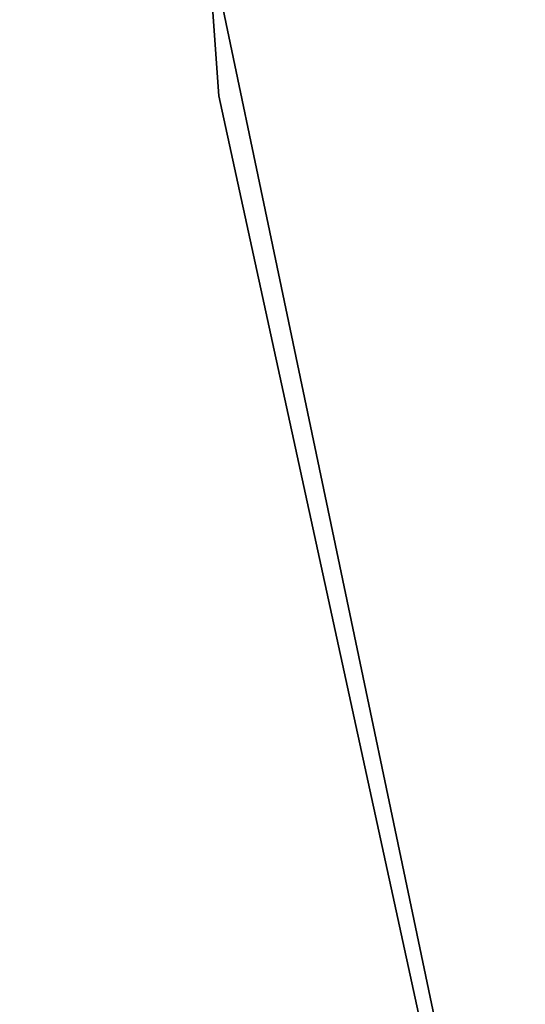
# Model space of a CAD drawing. Header units: millimetres. Extents: x 0.3 to 65.3, y -48.3 to 46.8.
# Tile 52 of 256: x 7.962 to 8.26, y -21.53 to -20.949. Entities that reach past the tile are written whole.
import ezdxf

# ---------------------------------------------------------------- set-up
doc = ezdxf.new("R2010")
doc.units = ezdxf.units.MM
doc.header["$LTSCALE"] = 25.4
doc.layers.get('0').update_dxf_attribs({"true_color": 0xff5454})

# ---------------------------------------------------------------- blocks, each defined once
blk = doc.blocks.new('NICO-9517.STL')
at = {"color": 7, "true_color": 0xffffff}
mesh = blk.add_polyface(dxfattribs=at)
corners = [(7.82511, -17.4361, 135.21141), (8.07958, -20.99397, 132.51141), (8.07958, -20.99397, 135.21141), (7.82511, -17.4361, 132.51141)]
mesh.append_faces([[corners[k] for k in face] for face in [(0, 1, 2), (1, 0, 3)]], dxfattribs={"vtx0": -1, "color": 7})
mesh = blk.add_polyface(dxfattribs=at)
corners = [(8.05287, -20.803, 20.71142), (8.78418, -24.29419, 18.01142), (8.78418, -24.29419, 20.71142), (8.05287, -20.803, 18.01142)]
mesh.append_faces([[corners[k] for k in face] for face in [(0, 1, 2), (1, 0, 3)]], dxfattribs={"vtx0": -1, "color": 7})
mesh = blk.add_polyface(dxfattribs=at)
corners = [(8.07958, -20.99397, 135.21141), (8.83779, -24.47942, 132.51141), (8.83779, -24.47942, 135.21141), (8.07958, -20.99397, 132.51141)]
mesh.append_faces([[corners[k] for k in face] for face in [(0, 1, 2), (1, 0, 3)]], dxfattribs={"vtx0": -1, "color": 7})

msp = doc.modelspace()

# ---------------------------------------------------------------- block references
at = {"color": 0}
msp.add_blockref('NICO-9517.STL', (0, 0), dxfattribs=at)

doc.saveas('drawing.dxf')
